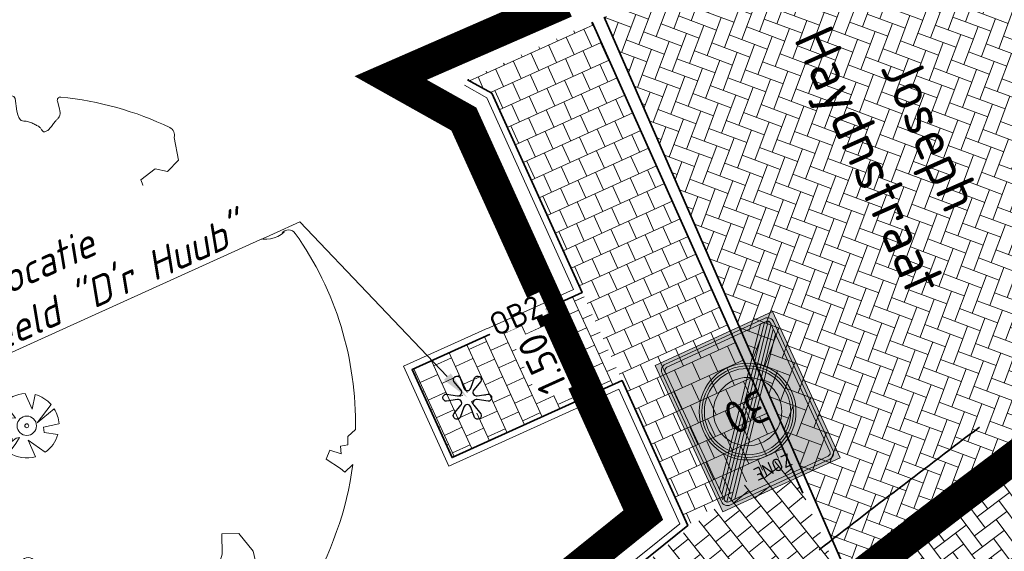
# Model space of a CAD drawing. Header units: metres. Extents: x 195696 to 514079, y 327475 to 328989.
# Tile 25 of 146: x 195872.68 to 195887.94, y 327610.19 to 327618.43. Entities that reach past the tile are written whole.
import ezdxf
from ezdxf import colors
from ezdxf.entities.mleader import LeaderData, LeaderLine
from ezdxf.enums import TextEntityAlignment as Align
from ezdxf.math import Vec2, Vec3

# ---------------------------------------------------------------- set-up
doc = ezdxf.new("R2010")
doc.units = ezdxf.units.M
for name, pattern in [('11strp', [2, 1, -1]), ('CENTER2', [1.125, 0.75, -0.125, 0.125, -0.125]), ('VH-RIJWIELPADBAND', [20, 8, -2, 2, -2, 0, -2, 2, -2]), ('VH-TROTTOIRBAND_180-200', [20, 10, -2, 2, -2, 2, -2])]:
    doc.linetypes.add(name, pattern=pattern)
for name, color, linetype, lineweight in [('B-WE-GR-BOOM-S', 74, 'Continuous', 18), ('B-WE-VH-KANTOPSLUITING_TROTTOIRBAND_180 200_250-G', 6, 'VH-TROTTOIRBAND_180-200', 18), ('bct-bomen', 252, 'Continuous', 9), ('mk-nw-11streep 0.10', 7, '11strp', 35), ('N-WE-IE-KUNSTOBJECT-S-200', 7, 'Continuous', 25), ('N-WE-KG-WERKGRENS-200-G', 14, 'CENTER2', 35), ('N-WE-OG-TOPOGRAFIE-T25', 7, 'Continuous', 25), ('N-WE-VH-GESLOTENVERHARDING-A-200', 252, 'Continuous', 18), ('N-WE-VH-KANTOPSLUITING_OPSLUITBAND-T18', 7, 'Continuous', 18), ('N-WE-VH-KANTOPSLUITING_OPSLUITBAND_100X200-G', 5, 'Continuous', 13), ('N-WE-VH-KANTOPSLUITING_RIJWIELPADBAND_40 120_250-G', 1, 'VH-RIJWIELPADBAND', 35), ('N-WE-VH-KANTOPSLUITING_VOORKANTBAND-G', 2, 'Continuous', 35), ('N-WE-VH-KANTVERHARDING-G', 5, 'Continuous', 35), ('N-WE-VH-KANTVERHARDING_STREKLAAG-G', 5, 'Continuous', 18), ('N-WE-VH-OPENVERHARDING_BETONSTRAATSTEEN_GRIJS-A', 252, 'Continuous', 18), ('N-WE-VH-OPENVERHARDING_BETONSTRAATSTEEN_ROOD-A', 13, 'Continuous', 18), ('N-WE-VH-TEGEL-A', 252, 'Continuous', 18), ('N-WE-VW-MARKERING_DWARS_DRIEHOEK-G', 7, 'VW-HAAIETAND50_L', 35), ('N-WE-VW-VERKEERSTEKEN_BORD_ZONEBORD-S-200', 7, 'Continuous', 25), ('X-XX-AL-M', 6, 'Continuous', 18), ('X-XX-AL-T18', 7, 'Continuous', 18)]:
    doc.layers.add(name, color=color, linetype=linetype, lineweight=lineweight)
doc.styles.add('NLCS-ISO-M200-T18', font='NLCS-ISO.ttf', dxfattribs={"height": 0.36})
doc.styles.add('NLCS-ISO-M250-T18', font='NLCS-ISO.ttf', dxfattribs={"height": 0.45})
doc.styles.add('NLCS-ISO-M250-T18_CURSIEF', font='NLCS-ISO.ttf', dxfattribs={"oblique": 15, "height": 0.45})
doc.styles.add('NLCS-ISO-M250-T25', font='NLCS-ISO.ttf', dxfattribs={"height": 0.625})
doc.styles.add('NLCS-RVV-M200-T25', font='NLCS-RVV.ttf')
doc.styles.get("Standard").update_dxf_attribs({"font": 'arial.ttf'})
doc.linetypes.add('VW-HAAIETAND50_L', pattern='A,0,-0.5,[150,NLCS.SHX,S=1,R=0,X=-0.625,Y=-0.25],-0.5', length=1)
doc.dimstyles.new('NLCS-M250-T18-PIJL_L2_H2', dxfattribs={"dimscale": 0.25, "dimtxt": 2.5, "dimasz": 1.8, "dimexe": 2, "dimexo": 2, "dimgap": 0.7, "dimtad": 1, "dimzin": 0, "dimdsep": 46, "dimtxsty": 'NLCS-ISO-M250-T18', "dimcen": 0, "dimdle": 2, "dimclrd": 256, "dimclre": 256, "dimclrt": 7, "dimazin": 0, "dimtfac": 1, "dimtdec": 3, "dimtofl": 0, "dimtmove": 0, "dimatfit": 3, "dimfxl": 2, "dimfxlon": 1, "dimtfillclr": 256, "dimtolj": 1, "dimtzin": 0, "dimlwd": -1, "dimlwe": -1, "dimarcsym": 0})

# ---------------------------------------------------------------- blocks, each defined once
blk = doc.blocks.new('SGR-BOOM_05')
blk.add_lwpolyline([(0.433, 4.712), (0.441, 4.722), (0.45, 4.731), (0.457, 4.739), (0.465, 4.746), (0.473, 4.754), (0.48, 4.761), (0.487, 4.77), (0.494, 4.779), (0.501, 4.79), (0.508, 4.802), (0.513, 4.817), (0.516, 4.836), (0.517, 4.858), (0.515, 4.885), (0.509, 4.916), (0.475, 5.034, -0.52938), (0.529, 5.099, -0.087139), (2.218, 4.625, -0.372341), (2.284, 4.473), (2.354, 4.119), (2.18, 3.946), (1.992, 3.985), (1.767, 3.817), (1.853, 3.602), (2.086, 3.527), (2.712, 3.671), (2.864, 3.587), (2.85, 3.453), (2.707, 3.365), (2.577, 2.941), (2.743, 2.67), (3.168, 3.347, -0.504641), (3.406, 3.14, 0.331948), (3.544, 2.921, 0.282008), (3.993, 3.004), (3.957, 2.985, -0.512156), (4.163, 2.984, -0.16076), (5.094, -0.056), (4.977, -0.169), (4.976, -0.294), (4.862, -0.315), (4.876, -0.438), (4.698, -0.381), (4.644, -0.519), (4.864, -0.665), (4.933, -0.72), (5.054, -0.599, -0.106371), (4.341, -2.61), (3.705, -2.201), (3.588, -2.282), (3.512, -1.945), (3.286, -1.673), (3.024, -1.676), (3.03, -1.99), (2.83, -2.678), (2.861, -2.809), (3.005, -2.829), (3.93, -3.183, -0.236298), (-0.225, -5.013, 0.159625), (-0.347, -4.77, 0.350802), (-0.315, -4.528, -0.504641), (-0.6, -4.393), (-0.531, -4.17), (-0.647, -3.962), (-0.802, -3.978), (-0.825, -4.144), (-0.942, -4.211), (-1.08, -4.106), (-1.2, -3.475), (-1.291, -3.384), (-1.522, -3.391), (-1.586, -3.665), (-1.68, -3.694), (-1.769, -3.923), (-2.003, -3.798, 0.733583), (-1.918, -3.973, -0.861625), (-1.87, -4.128, 0.279978), (-2.043, -4.393), (-2.036, -4.403, -0.827056), (-2.208, -4.583, -0.116774), (-4.152, -2.556), (-4.114, -2.549), (-4.084, -2.541), (-4.059, -2.531), (-4.039, -2.52), (-4.024, -2.509), (-4.013, -2.498), (-4.004, -2.486), (-3.768, -2.184), (-3.762, -2.173), (-3.758, -2.163), (-3.755, -2.153), (-3.752, -2.143), (-3.748, -2.133), (-3.745, -2.123), (-3.74, -2.111), (-3.735, -2.099), (-3.729, -2.085), (-3.721, -2.071), (-3.713, -2.056), (-3.705, -2.04), (-3.697, -2.024), (-3.689, -2.007), (-3.682, -1.991), (-3.676, -1.975), (-3.671, -1.959), (-3.668, -1.944), (-3.666, -1.929), (-3.665, -1.916), (-3.666, -1.904), (-3.668, -1.893), (-3.671, -1.884), (-3.676, -1.877), (-3.682, -1.872), (-3.69, -1.869), (-3.698, -1.867), (-3.708, -1.866), (-3.718, -1.865), (-3.729, -1.864), (-3.74, -1.863), (-3.752, -1.86), (-3.764, -1.856), (-3.776, -1.85), (-3.788, -1.843), (-3.801, -1.835), (-3.813, -1.826), (-3.826, -1.816), (-3.84, -1.806), (-3.853, -1.796), (-3.866, -1.785), (-3.88, -1.774), (-3.893, -1.762), (-3.907, -1.75), (-4.15, -2.028), (-4.162, -2.015), (-4.173, -2), (-4.183, -1.984), (-4.193, -1.968), (-4.204, -1.951), (-4.219, -1.938), (-4.242, -1.928), (-4.274, -1.924), (-4.319, -1.929), (-4.379, -1.942), (-4.457, -1.967, -0.040997), (-4.791, -1.027), (-4.617, -1.057), (-4.463, -1.156), (-4.38, -1.082), (-4.281, -0.927), (-4.376, -0.782), (-4.323, -0.567), (-4.52, -0.551), (-4.652, -0.423), (-4.892, -0.58, -0.05814), (-4.988, 0.829), (-4.852, 0.802), (-4.298, 0.364), (-4.06, 0.447), (-3.128, 0.693), (-3.049, 1), (-3.409, 1.144), (-3.464, 1.261), (-4.121, 1.584), (-4.136, 1.769), (-4.358, 1.957), (-4.448, 2.14), (-4.297, 2.378), (-3.958, 2.431), (-3.65, 2.633), (-3.646, 2.84), (-3.838, 3.066), (-3.787, 3.162), (-3.863, 3.31, -0.13428), (-1.664, 4.835, -0.541727), (-1.597, 4.783), (-1.608, 4.639), (-1.605, 4.565), (-1.595, 4.508), (-1.579, 4.465), (-1.558, 4.434), (-1.535, 4.41), (-1.511, 4.392), (-1.487, 4.376), (-1.465, 4.359), (-1.446, 4.342), (-1.428, 4.325), (-1.411, 4.309), (-1.395, 4.295), (-1.38, 4.284), (-1.364, 4.276), (-1.347, 4.272), (-1.33, 4.272), (-1.312, 4.277), (-1.292, 4.285), (-1.273, 4.294), (-1.252, 4.305), (-1.232, 4.316), (-1.211, 4.327), (-1.189, 4.336), (-1.168, 4.342), (-1.147, 4.347), (-1.126, 4.35), (-1.105, 4.353), (-1.085, 4.356), (-1.066, 4.36), (-1.048, 4.365), (-1.031, 4.372), (-1.015, 4.382), (-1, 4.394), (-0.986, 4.408), (-0.973, 4.424), (-0.963, 4.324), (-0.94, 4.298), (-0.834, 4.118), (-0.611, 3.996), (-0.927, 4.508), (-0.921, 4.523), (-0.917, 4.539), (-0.915, 4.553), (-0.916, 4.568), (-0.92, 4.583), (-0.927, 4.598), (-0.938, 4.613), (-0.953, 4.629), (-0.972, 4.647), (-0.994, 4.667), (-1.02, 4.691), (-1.05, 4.719), (-1.082, 4.754), (-1.117, 4.795), (-1.199, 4.901, -0.543104), (-1.171, 4.981, -0.046766), (-0.234, 5.117, -0.385168), (-0.182, 5.074), (-0.152, 4.882), (-0.138, 4.822), (-0.121, 4.78), (-0.104, 4.753), (-0.085, 4.737), (-0.066, 4.73), (-0.047, 4.727), (-0.027, 4.726), (-0.009, 4.724), (0.009, 4.72), (0.027, 4.716), (0.044, 4.71), (0.061, 4.704), (0.077, 4.697), (0.093, 4.689), (0.109, 4.682), (0.124, 4.675), (0.139, 4.668), (0.153, 4.66), (0.167, 4.653), (0.18, 4.645), (0.191, 4.638), (0.202, 4.629), (0.211, 4.621), (0.219, 4.611), (0.225, 4.602), (0.231, 4.593), (0.236, 4.584), (0.242, 4.576), (0.247, 4.569), (0.253, 4.564), (0.26, 4.56), (0.269, 4.559), (0.278, 4.56), (0.289, 4.563), (0.3, 4.568), (0.312, 4.574), (0.324, 4.582), (0.336, 4.592), (0.348, 4.603), (0.36, 4.616), (0.371, 4.63), (0.382, 4.644), (0.393, 4.659), (0.404, 4.673), (0.414, 4.687), (0.423, 4.7)], format="xyb", close=True)
blk.add_circle((0, 0), 0.15)
blk = doc.blocks.new('BOOM_3-flat-15-flat-1-flat-1-flat-1')
at = {"layer": 'bct-bomen', "color": 252, "lineweight": 9}
for p, q in [((0.082, 0.255), (-0.024, 0.499)), ((0.131, 0.483), (0.082, 0.255)), ((-0.373, 0.333), (-0.271, 0.251)), ((0.159, 0.046), (0.377, 0.329)), ((-0.271, 0.251), (-0.177, 0.117)), ((0.426, 0.262), (0.159, 0.046)), ((-0.177, 0.117), (-0.485, 0.121)), ((0.257, -0.021), (0.499, 0.031)), ((0.268, -0.106), (0.257, -0.021)), ((0.481, -0.137), (0.268, -0.106)), ((-0.407, -0.29), (-0.322, -0.19)), ((-0.322, -0.19), (-0.228, -0.199)), ((-0.169, -0.275), (-0.275, -0.417)), ((-0.231, -0.244), (-0.162, -0.195)), ((-0.228, -0.199), (-0.231, -0.244)), ((-0.111, -0.181), (-0.169, -0.275)), ((-0.162, -0.195), (-0.111, -0.181)), ((0.135, -0.481), (0.024, -0.221)), ((0.024, -0.221), (0.287, -0.409)), ((-0.275, -0.417), (-0.275, -0.418))]:
    blk.add_line(p, q, dxfattribs=at)
for major_axis, start_param, end_param in [((-0.354, 0.354), -0.736479, 0.056193), ((0.354, 0.354), 6.215134, 6.804469), ((-0.354, 0.354), 3.989026, 4.478057), ((-0.354, 0.354), 0.541266, 1.405246), ((-0.0212, 0.0212), 3.926991, 10.210176), ((0.354, 0.354), 4.538273, 5.220845), ((-0.354, 0.354), 1.773702, 2.630475)]:
    blk.add_ellipse((0, 0), major_axis=major_axis, ratio=1, start_param=start_param, end_param=end_param, dxfattribs=at)
at = {"layer": 'bct-bomen', "flags": 1}
for tag, p in [('POINTNUMBER', (0, 0)), ('COMMENT', (0, -0.312))]:
    blk.add_attdef(tag, p, '', height=0.25, dxfattribs=at)
blk = doc.blocks.new('SIE-KUNSTOBJECT-SO')
at = {"flags": 128}
blk.add_lwpolyline([(0.266, -0.73, 0.700208), (-0.266, -0.73), (-0.557, -1.53, -1), (-1.047, -1.247), (-0.499, -0.595, 0.700208), (-0.765, -0.135), (-1.604, -0.283, -1), (-1.604, 0.283), (-0.765, 0.135, 0.700208), (-0.499, 0.595), (-1.047, 1.247, -1), (-0.557, 1.53), (-0.266, 0.73, 0.700208), (0.266, 0.73), (0.557, 1.53, -1), (1.047, 1.247), (0.499, 0.595, 0.700208), (0.765, 0.135), (1.604, 0.283, -1), (1.604, -0.283), (0.765, -0.135, 0.700208), (0.499, -0.595), (1.047, -1.247, -1), (0.557, -1.53)], format="xyb", close=True, dxfattribs=at)
blk = doc.blocks.new('*D356')
at = {"layer": 'defpoints', "color": 0, "transparency": 16777216}
blk.add_point((195881.454, 327612.578), dxfattribs=at)
at = {"layer": 'X-XX-AL-M', "transparency": 16777216}
for p, q in [((195880.835, 327613.945), (195881.291, 327614.151)), ((195881.021, 327613.535), (195881.269, 327612.988)), ((195881.454, 327612.578), (195881.91, 327612.785))]:
    blk.add_line(p, q, dxfattribs=at)
for points in [[(195880.953, 327613.504), (195881.089, 327613.566), (195880.835, 327613.945)], [(195881.2, 327612.957), (195881.337, 327613.019), (195881.454, 327612.578)]]:
    blk.add_solid(points, dxfattribs=at)
at = {"layer": 'X-XX-AL-M', "color": 7, "transparency": 16777216, "insert": (195880.78, 327613.096), "char_height": 0.45, "attachment_point": 5, "rotation": 114.3703, "style": 'NLCS-ISO-M250-T18', "bg_fill": 3, "box_fill_scale": 1.1, "bg_fill_color": 256, "bg_fill_true_color": 13158600, "bg_fill_transparency": 0}
blk.add_mtext('\\A1;1.50', dxfattribs=at)
at = {"layer": 'defpoints', "color": 0, "transparency": 16777216}
for p in [(195880.659, 327613.865), (195881.278, 327612.498)]:
    blk.add_point(p, dxfattribs=at)
blk = doc.blocks.new('OB2')
at = {"layer": 'N-WE-VH-KANTOPSLUITING_OPSLUITBAND-T18', "insert": (0, 0), "char_height": 0.36, "attachment_point": 5, "style": 'NLCS-ISO-M200-T18', "bg_fill": 3, "box_fill_scale": 1, "bg_fill_color": 256, "bg_fill_transparency": 0}
blk.add_mtext_dynamic_manual_height_columns('OB2', width=0.96224, gutter_width=12.5, heights=[0], dxfattribs=at)
blk = doc.blocks.new('N-SVW-VERKEERSTEKEN_BORD_ZONEBORD EINDE_A01_030-SO')
at = {"true_color": 0xffffff}
h = blk.add_hatch(color=7, dxfattribs=at)
h.dxf.hatch_style = 1
h.paths.add_polyline_path([(5.002, 6.251), (-5.002, 6.251), (-5.002, 0), (-4.756, 0), (-4.756, 5.486, -0.414214), (-4.231, 6.011), (4.247, 6.011, -0.414214), (4.772, 5.486), (4.772, 0), (5.002, 0)])
at = {"true_color": 0x191919}
h = blk.add_hatch(color=250, dxfattribs=at)
h.dxf.hatch_style = 1
h.paths.add_polyline_path([(-4.494, 5.486, -0.414214), (-4.231, 5.748), (4.247, 5.748, -0.414214), (4.51, 5.486), (4.51, 0), (4.772, 0), (4.772, 5.486, 0.414214), (4.247, 6.011), (-4.231, 6.011, 0.414214), (-4.756, 5.486), (-4.756, 0), (-4.494, 0)])
at = {"true_color": 0xffffff}
h = blk.add_hatch(color=7, dxfattribs=at)
h.dxf.hatch_style = 1
h.paths.add_polyline_path([(3.753, 5.748), (-4.231, 5.748, 0.414214), (-4.494, 5.486), (-4.494, 0), (-3.75, 0, -0.568765), (1.79, 3.295)])
at = {"true_color": 0x191919}
h = blk.add_hatch(color=250, dxfattribs=at)
h.dxf.hatch_style = 1
h.paths.add_polyline_path([(-4.494, -4.981), (4.092, 5.748), (3.753, 5.748), (-4.494, -4.558)])
h = blk.add_hatch(color=250, dxfattribs=at)
h.dxf.hatch_style = 1
edge = h.paths.add_edge_path()
edge.add_line((-4.494, -5.404), (4.394, 5.703))
edge.add_arc((4.247, 5.486), 0.262, 0, 55.92297, ccw=False)
edge.add_line((4.51, 5.486), (4.51, 5.424))
edge.add_line((4.51, 5.424), (-4.391, -5.699))
edge.add_arc((-4.231, -5.491), 0.263, 180, 232.48762, ccw=False)
edge.add_line((-4.494, -5.491), (-4.494, -5.404))
at = {"true_color": 0xffffff}
h = blk.add_hatch(color=7, dxfattribs=at)
h.dxf.hatch_style = 1
h.paths.add_polyline_path([(4.394, 5.703, 0.149795), (4.247, 5.748), (4.092, 5.748), (2.02, 3.159, -0.017667), (2.238, 3.009)])
h = blk.add_hatch(color=7, dxfattribs=at)
h.dxf.hatch_style = 1
h.paths.add_polyline_path([(4.51, 5.001), (4.51, 5.424), (2.445, 2.844, -0.017667), (2.639, 2.664)])
at = {"true_color": 0x191919}
h = blk.add_hatch(color=250, dxfattribs=at)
h.dxf.hatch_style = 1
h.paths.add_polyline_path([(-4.096, -5.753), (4.51, 5.001), (4.51, 4.578), (-3.758, -5.753)])
at = {"true_color": 0xffffff}
h = blk.add_hatch(color=7, dxfattribs=at)
h.dxf.hatch_style = 1
h.paths.add_polyline_path([(4.51, 4.578), (2.822, 2.469, -0.181674), (3.75, 0), (4.51, 0)])
at = {"true_color": 0xafafaf}
h = blk.add_hatch(color=253, dxfattribs=at)
h.dxf.hatch_style = 1
h.paths.add_polyline_path([(-3.75, 0), (-3.55, 0, -1), (3.55, 0), (3.75, 0, 1)])
at = {"true_color": 0xffffff}
h = blk.add_hatch(color=7, dxfattribs=at)
h.dxf.hatch_style = 1
h.paths.add_polyline_path([(-3.55, 0), (-3.35, 0, -1), (3.35, 0), (3.55, 0, 1)])
at = {"true_color": 0xafafaf}
h = blk.add_hatch(color=253, dxfattribs=at)
h.dxf.hatch_style = 1
h.paths.add_polyline_path([(-3.35, 0), (-2.65, 0, -1), (2.65, 0), (3.35, 0, 1)])
at = {"true_color": 0xffffff}
h = blk.add_hatch(color=7, dxfattribs=at)
h.dxf.hatch_style = 1
h.paths.add_polyline_path([(-2.65, 0), (2.65, 0, 1)])
h = blk.add_hatch(color=7, dxfattribs=at)
h.dxf.hatch_style = 1
h.paths.add_polyline_path([(5.002, 0), (4.772, 0), (4.772, -5.491, -0.414214), (4.247, -6.016), (-4.231, -6.016, -0.414214), (-4.756, -5.491), (-4.756, 0), (-5.002, 0), (-5.002, -6.251), (5.002, -6.251)])
at = {"true_color": 0x191919}
h = blk.add_hatch(color=250, dxfattribs=at)
h.dxf.hatch_style = 1
h.paths.add_polyline_path([(-4.494, 0), (-4.756, 0), (-4.756, -5.491, 0.414214), (-4.231, -6.016), (4.247, -6.016, 0.414214), (4.772, -5.491), (4.772, 0), (4.51, 0), (4.51, -5.491, -0.414214), (4.247, -5.753), (-4.231, -5.753, -0.414214), (-4.494, -5.491)])
at = {"true_color": 0xffffff}
h = blk.add_hatch(color=7, dxfattribs=at)
h.dxf.hatch_style = 1
h.paths.add_polyline_path([(-3.75, 0), (-4.494, 0), (-4.494, -4.558), (-2.822, -2.469, -0.181674)])
h = blk.add_hatch(color=7, dxfattribs=at)
h.dxf.hatch_style = 1
h.paths.add_polyline_path([(4.51, 0), (3.75, 0, -0.568765), (-1.79, -3.295), (-3.758, -5.753), (4.247, -5.753, 0.414214), (4.51, -5.491)])
at = {"true_color": 0xafafaf}
h = blk.add_hatch(color=253, dxfattribs=at)
h.dxf.hatch_style = 1
h.paths.add_polyline_path([(3.75, 0), (3.55, 0, -1), (-3.55, 0), (-3.75, 0, 1)])
at = {"true_color": 0xffffff}
h = blk.add_hatch(color=7, dxfattribs=at)
h.dxf.hatch_style = 1
h.paths.add_polyline_path([(3.55, 0), (3.35, 0, -1), (-3.35, 0), (-3.55, 0, 1)])
at = {"true_color": 0xafafaf}
h = blk.add_hatch(color=253, dxfattribs=at)
h.dxf.hatch_style = 1
h.paths.add_polyline_path([(3.35, 0), (2.65, 0, -1), (-2.65, 0), (-3.35, 0, 1)])
at = {"true_color": 0xffffff}
h = blk.add_hatch(color=7, dxfattribs=at)
h.dxf.hatch_style = 1
h.paths.add_polyline_path([(2.65, 0), (-2.65, 0, 1)])
h = blk.add_hatch(color=7, dxfattribs=at)
h.dxf.hatch_style = 1
h.paths.add_polyline_path([(-2.445, -2.844, -0.017667), (-2.639, -2.664), (-4.494, -4.981), (-4.494, -5.404)])
h = blk.add_hatch(color=7, dxfattribs=at)
h.dxf.hatch_style = 1
h.paths.add_polyline_path([(-2.02, -3.159, -0.017667), (-2.238, -3.009), (-4.391, -5.699, 0.165156), (-4.231, -5.753), (-4.096, -5.753)])
at = {"color": 251, "lineweight": 0, "true_color": 0x4b4b4b}
blk.add_lwpolyline([(-5.002, 6.251), (5.002, 6.251), (5.002, -6.251), (-5.002, -6.251)], close=True, dxfattribs=at)
at = {"color": 250, "lineweight": 0, "true_color": 0x191919}
for points in [[(-4.231, 6.011), (4.247, 6.011, -0.414214), (4.772, 5.486), (4.772, -5.491, -0.414214), (4.247, -6.016), (-4.231, -6.016, -0.414214), (-4.756, -5.491), (-4.756, 5.486, -0.414214)], [(-4.231, 5.748), (4.247, 5.748, -0.414214), (4.51, 5.486), (4.51, -5.491, -0.414214), (4.247, -5.753), (-4.231, -5.753, -0.414214), (-4.494, -5.491), (-4.494, 5.486, -0.414214)], [(-4.494, -5.404), (4.394, 5.703, -0.248971), (4.51, 5.486), (4.51, 5.424), (-4.391, -5.699, -0.23311), (-4.494, -5.491)]]:
    blk.add_lwpolyline(points, format="xyb", close=True, dxfattribs=at)
for points in [[(-4.494, -4.981), (4.092, 5.748), (3.753, 5.748), (-4.494, -4.558)], [(-4.096, -5.753), (4.51, 5.001), (4.51, 4.578), (-3.758, -5.753)]]:
    blk.add_lwpolyline(points, close=True, dxfattribs=at)
at = {"color": 253, "lineweight": 0, "true_color": 0xafafaf}
for radius in [3.75, 3.55, 3.35, 2.65]:
    blk.add_circle((0, 0), radius, dxfattribs=at)
at = {"color": 250, "true_color": 0x191919, "style": 'NLCS-RVV-M200-T25'}
blk.add_text('ZONE', height=1, dxfattribs=at).set_placement((0.02, 4.714), align=Align.MIDDLE_CENTER)
at = {"color": 253, "true_color": 0xafafaf, "style": 'NLCS-RVV-M200-T25'}
blk.add_text('30', height=2.5, dxfattribs=at).set_placement((0.1, 0), align=Align.MIDDLE_CENTER)
at = {"color": 250, "true_color": 0x191919, "style": 'NLCS-RVV-M200-T25'}
blk.add_attdef('RVV_ONDERSCHRIFT', text='', height=1, dxfattribs=at).set_placement((0.02, -4.717), align=Align.MIDDLE_CENTER)

msp = doc.modelspace()

# ---------------------------------------------------------------- hatches: boundary and pattern name
at = {"layer": 'N-WE-VH-GESLOTENVERHARDING-A-200', "lineweight": 0}
h = msp.add_hatch(dxfattribs=at)
h.set_pattern_fill('AVH-GESLOTEN-SOD', color=256, scale=0.2, angle=28, pattern_type=2)
h.set_pattern_definition([(88, (0, 0), (-0.3997563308, 0.0139597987), []), (148, (0, 0), (-0.2119677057, -0.33921923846), [])])
edge = h.paths.add_edge_path(flags=16)
edge.add_arc((195880.166, 327588.953), 0.5, -53.8085, 41.5232, ccw=False)
edge.add_arc((196043.645, 327405.931), 244.905, 131.78334, 133.79706)
edge.add_arc((195873.42, 327583.391), 1, 278.9822, 316.4553, ccw=False)
edge.add_line((195873.576, 327582.404), (195872.962, 327582.313))
edge.add_arc((195872.815, 327583.302), 1, 167.346, 278.429, ccw=False)
edge.add_line((195871.84, 327583.521), (195871.996, 327584.216))
edge.add_arc((195872.972, 327583.997), 1, 133.7876, 167.346, ccw=False)
edge.add_arc((196043.198, 327406.41), 246.996, 133.62905, 133.78759, ccw=False)
edge.add_arc((196043.146, 327406.361), 246.996, 131.75032, 133.61251, ccw=False)
edge.add_arc((195879.008, 327590.26), 0.5, 41.5232, 131.7503, ccw=False)
edge.add_line((195879.382, 327590.592), (195880.54, 327589.284))
edge = h.paths.add_edge_path(flags=16)
edge.add_arc((196043.19, 327406.424), 244.234, 122.88535, 123.77487)
edge.add_line((195907.413, 327609.438), (195905.884, 327611.724))
edge.add_arc((196043.194, 327406.417), 246.992, 122.88679, 123.77475, ccw=False)
edge.add_arc((195909.625, 327612.988), 1, 103.3641, 122.8868, ccw=False)
edge.add_line((195909.394, 327613.961), (195910.517, 327614.227))
edge.add_arc((195910.748, 327613.255), 1, -38.4992, 103.3641, ccw=False)
edge.add_line((195911.531, 327612.632), (195910.821, 327611.739))
edge.add_arc((195910.038, 327612.361), 1, 302.8853, 321.5008, ccw=False)
edge = h.paths.add_edge_path()
edge.add_line((195913.886, 327610.176), (195909.243, 327617.493))
edge.add_arc((196043.198, 327406.41), 250, 122.39954, 135.51564)
edge.add_arc((195793.493, 327651.66), 100, 304.05987, 315.51564, ccw=False)
edge.add_line((195849.499, 327568.815), (195827.015, 327553.595))
edge.add_line((195827.015, 327553.595), (195824.246, 327551.743))
edge.add_arc((195796.243, 327593.165), 50, 303.0955, 304.0599, ccw=False)
edge.add_line((195823.544, 327551.277), (195820.05, 327549))
edge.add_line((195820.05, 327549), (195823.816, 327543.17))
edge.add_line((195823.816, 327543.17), (195823.839, 327543.183))
edge.add_line((195823.839, 327543.183), (195826.44, 327544.693))
edge.add_arc((195801.339, 327587.936), 50, 300.1332, 304.0599)
edge.add_line((195829.342, 327546.513), (195860.975, 327567.898))
edge.add_arc((195804.969, 327650.743), 100, 304.05987, 314.27522)
edge.add_arc((196043.198, 327406.41), 241.25, 124.56755, 134.27522, ccw=False)
edge.add_arc((196024.16, 327433.473), 208.164, 122.84221, 124.47902, ccw=False)
edge.add_arc((195884.151, 327650.374), 50, 302.8422, 306.4913)
at = {"layer": 'N-WE-VH-OPENVERHARDING_BETONSTRAATSTEEN_GRIJS-A', "lineweight": 0}
h = msp.add_hatch(dxfattribs=at)
h.set_pattern_fill('AVH-BSS_KEIFORMAAT_KEPER', color=256, scale=2, angle=-20.4569, pattern_type=2)
h.set_pattern_definition([(339.54314607, (0, 0), (0.27015189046, 0.12336108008), [0.63, -0.21]), (249.54314607, (0.1468, 0.39351), (0.27015189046, 0.12336108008), [0.63, -0.21])])
edge = h.paths.add_edge_path()
edge.add_line((195887.456, 327621.094), (195881.739, 327618.473))
edge.add_line((195881.739, 327618.473), (195885.463, 327609.94))
edge.add_arc((196048.632, 327399.459), 266.32, 126.48029, 127.78346, ccw=False)
edge.add_arc((195897.734, 327603.552), 12.5, 124.0409, 126.5331, ccw=False)
edge.add_line((195890.736, 327613.91), (195887.456, 327621.094))
h = msp.add_hatch(dxfattribs=at)
h.set_pattern_fill('AVH-BSS_KEIFORMAAT_KEPER', color=256, scale=2, angle=-7.8195, pattern_type=2)
h.set_pattern_definition([(352.1805, (195890.6038, 327608.00311), (0.2366184, 0.179476), [0.63, -0.21]), (262.1805, (195890.66095, 327608.4192), (0.2366184, 0.179476), [0.63, -0.21])])
edge = h.paths.add_edge_path()
edge.add_arc((195896.362, 327616.114), 6, 232.0419, 281.7172, ccw=False)
edge.add_arc((195892.979, 327611.777), 0.5, 120.032, 232.0419, ccw=False)
edge.add_arc((195897.734, 327603.552), 10, 120.032, 126.4223)
edge.add_arc((196043.198, 327406.41), 255, 126.42228, 128.0677)
edge.add_arc((195886.275, 327606.773), 0.5, 22.8333, 128.0677, ccw=False)
edge.add_arc((195881.206, 327604.639), 6, -27.4346, 22.8333, ccw=False)
edge.add_arc((196044.552, 327404.601), 252.76, 125.55387, 128.69553, ccw=False)
at = {"layer": 'N-WE-VH-OPENVERHARDING_BETONSTRAATSTEEN_ROOD-A', "lineweight": 0}
h = msp.add_hatch(dxfattribs=at)
h.set_pattern_fill('AVH-BSS_KEIFORMAAT_KEPER', color=256, scale=2, angle=36.9945, pattern_type=2)
h.set_pattern_definition([(36.9945, (195886.47918, 327607.5673), (0.0413604, 0.2940907), [0.63, -0.21]), (306.9945, (195886.22645, 327607.90275), (0.0413604, 0.2940907), [0.63, -0.21])])
edge = h.paths.add_edge_path()
edge.add_arc((195897.734, 327603.552), 10, 123.2663, 126.4223, ccw=False)
edge.add_line((195892.248, 327611.914), (195890.736, 327613.91))
edge.add_arc((195897.734, 327603.552), 12.5, 124.0409, 126.4223)
edge.add_arc((196048.632, 327399.459), 266.32, 126.47508, 127.78346)
edge.add_line((195885.463, 327609.94), (195886.479, 327607.567))
edge.add_arc((196043.198, 327406.41), 255, 126.42228, 127.92163, ccw=False)
at = {"layer": 'N-WE-VH-TEGEL-A', "lineweight": 0}
h = msp.add_hatch(dxfattribs=at)
h.set_pattern_fill('AVH-TEGEL_300X300_HALFST', color=256, angle=-65.5201, pattern_type=2)
h.set_pattern_definition([(294.4799, (195884.77032, 327631.77326), (0.2608282, -0.210876), [0.3, -0.3]), (24.4799, (195884.77032, 327631.77326), (-0.124312, 0.273032), [])])
edge = h.paths.add_edge_path()
edge.add_line((195887.233, 327626.042), (195884.698, 327631.74))
edge.add_line((195884.698, 327631.74), (195883.851, 327631.35))
edge.add_arc((195884.114, 327630.652), 0.746, 110.678, 128.2111)
edge.add_arc((195884.114, 327630.651), 0.746, 128.1847, 206.5683)
edge.add_line((195883.446, 327630.317), (195889.993, 327615.826))
edge.add_arc((195899.179, 327600.703), 17.694, 115.5104, 121.2723, ccw=False)
edge.add_line((195891.558, 327616.672), (195889.157, 327621.874))
edge.add_line((195889.157, 327621.874), (195887.233, 327626.042))
h = msp.add_hatch(dxfattribs=at)
h.set_pattern_fill('AVH-TEGEL_300X300_HALFST', color=256, angle=-65.6297, pattern_type=2)
h.set_pattern_definition([(294.3703, (195880.04552, 327617.3337), (0.2604243, -0.2113745), [0.3, -0.3]), (24.3703, (195880.04552, 327617.3337), (-0.12379, 0.273269), [])])
h.paths.add_polyline_path([(195881.556, 327618.393), (195879.622, 327617.502), (195879.999, 327617.291), (195883.037, 327610.585), (195884.545, 327611.704)])
h = msp.add_hatch(dxfattribs=at)
h.set_pattern_fill('AVH-TEGEL_300X300_HALFST', color=256, pattern_type=2)
h.set_pattern_definition([(24.630723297, (237398.6852, 707063.40017), (0.21018858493, 0.261382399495), [0.3, -0.3]), (114.6307233, (237398.6852, 707063.40017), (-0.27270382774, -0.12503048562), [])])
edge = h.paths.add_edge_path(flags=16)
edge.add_line((195879.776, 327612.757), (195879.694, 327612.66))
edge.add_arc((195879.727, 327612.632), 0.0424, 140, 280)
edge.add_line((195879.734, 327612.591), (195879.86, 327612.613))
edge.add_arc((195879.86, 327612.57), 0.0424, -90, 90, ccw=False)
edge.add_line((195879.86, 327612.528), (195879.734, 327612.55))
edge.add_arc((195879.727, 327612.508), 0.0424, 80, 220)
edge.add_line((195879.694, 327612.481), (195879.776, 327612.383))
edge.add_arc((195879.74, 327612.362), 0.0424, -150, 30, ccw=False)
edge.add_line((195879.703, 327612.341), (195879.659, 327612.461))
edge.add_arc((195879.619, 327612.446), 0.0424, 20, 160)
edge.add_line((195879.579, 327612.461), (195879.536, 327612.341))
edge.add_arc((195879.499, 327612.362), 0.0424, 150, 330, ccw=False)
edge.add_line((195879.462, 327612.383), (195879.544, 327612.481))
edge.add_arc((195879.512, 327612.508), 0.0424, 320, 460)
edge.add_line((195879.505, 327612.55), (195879.379, 327612.528))
edge.add_arc((195879.379, 327612.57), 0.0424, 90, 270, ccw=False)
edge.add_line((195879.379, 327612.613), (195879.505, 327612.591))
edge.add_arc((195879.512, 327612.632), 0.0424, 260, 400)
edge.add_line((195879.544, 327612.66), (195879.462, 327612.757))
edge.add_arc((195879.499, 327612.779), 0.0424, 30, 210, ccw=False)
edge.add_line((195879.536, 327612.8), (195879.579, 327612.68))
edge.add_arc((195879.619, 327612.694), 0.0424, 200, 340)
edge.add_line((195879.659, 327612.68), (195879.703, 327612.8))
edge.add_arc((195879.74, 327612.779), 0.0424, -30, 150, ccw=False)
h.paths.add_polyline_path([(195881.399, 327614.2), (195878.763, 327613.006), (195879.382, 327611.64), (195882.018, 327612.834)])
h = msp.add_hatch(dxfattribs=at)
h.set_pattern_fill('AVH-TEGEL_300X300_HALFST', color=256, angle=38.6833, pattern_type=2)
h.set_pattern_definition([(38.6833, (195878.92572, 327604.96464), (0.1404316, 0.3045964), [0.3, -0.3]), (128.6833, (195878.92572, 327604.96464), (-0.234184, -0.1875045), [])])
edge = h.paths.add_edge_path()
edge.add_line((195883.261, 327608.352), (195884.139, 327609.059))
edge.add_arc((196048.64, 327399.448), 266.454, 127.80351, 128.12459, ccw=False)
edge.add_line((195885.316, 327609.978), (195884.545, 327611.704))
edge.add_line((195884.545, 327611.704), (195880.196, 327608.298))
edge.add_line((195880.196, 327608.298), (195881.22, 327606.709))
edge.add_arc((196071.32, 327372.68), 301.509, 128.58873, 129.08674, ccw=False)

# ---------------------------------------------------------------- linework, layer by layer
at = {"layer": 'B-WE-VH-KANTOPSLUITING_TROTTOIRBAND_180 200_250-G', "flags": 128}
msp.add_lwpolyline([(195872.906, 327621.532), (195873.265, 327621.677, -0.075082), (195875.093, 327622.244), (195875.261, 327622.268), (195875.429, 327622.286, -0.086017), (195877.359, 327622.186, -0.019618), (195877.785, 327622.072, -0.139556), (195880.411, 327620.359, -0.05621), (195881.134, 327619.315), (195881.294, 327618.965), (195881.557, 327618.39)], format="xyb", dxfattribs=at)
at = {"layer": 'mk-nw-11streep 0.10', "ltscale": 2, "const_width": 0.5, "flags": 128}
for points in [[(195885.218, 327609.437, -0.007289), (195891.204, 327613.956, -0.006496)], [(195886.196, 327607.663, -0.007346), (195892.176, 327612.189)]]:
    msp.add_lwpolyline(points, format="xyb", dxfattribs=at)
at = {"layer": 'mk-nw-11streep 0.10', "ltscale": 4, "const_width": 0.1, "flags": 128}
msp.add_lwpolyline([(195879.031, 327590.958, -0.034399), (195905.884, 327611.724, -0.029395)], format="xyb", dxfattribs=at)
at = {"layer": 'N-WE-KG-WERKGRENS-200-G', "ltscale": 20, "const_width": 0.5, "flags": 128}
msp.add_lwpolyline([(195828.545, 327534.879, 0.003022), (195829.936, 327535.772, 0.014457), (195849.92, 327549.78), (195856.815, 327554.916, 0.003168), (195864.164, 327560.585, 0.004116), (195873.665, 327568.135), (195875.247, 327569.74, -0.045904), (195893.668, 327584.176, -0.003921), (195895.416, 327585.283), (195899.69, 327587.114), (195908.655, 327591.146), (195913.778, 327593.526), (195911.752, 327599.816, 0.016726), (195914.303, 327602.383, -0.058738), (195918.191, 327605.69, -0.014964), (195933.784, 327615.411, -0.0229), (195960.645, 327629.644), (195962.27, 327626.102), (195964.656, 327627.197), (195963.016, 327630.771), (195985.356, 327641.687), (195986.288, 327639.641), (195991.379, 327641.99), (195991.217, 327642.341), (196016.833, 327654.103), (196043.365, 327666.219), (196062.745, 327674.983, -0.224966), (196073.45, 327674.791, -0.142121), (196089.662, 327659.905), (196098.66, 327645.085), (196102.704, 327638.386), (196105.294, 327634.094), (196104.548, 327630.483), (196106.507, 327630.078), (196106.816, 327631.573), (196109.556, 327627.033), (196106.918, 327623.643), (196107.273, 327621.238), (196108.172, 327618.763), (196115.359, 327620.465), (196117.109, 327616.529), (196119.78, 327617.717), (196121.92, 327613.027, -0.003921), (196122.089, 327612.647), (196123.751, 327608.849), (196134.279, 327613.003), (196129.716, 327622.904), (196131.479, 327623.758), (196131.922, 327622.806), (196136.531, 327625.044), (196135.978, 327626.243, 0.000844), (196135.468, 327627.324, 0.002007), (196134.394, 327629.565, 0.015915), (196124.85, 327647.789), (196123.6, 327650.063), (196120.689, 327655.357, -0.029947), (196119.888, 327657.172, -0.033927), (196119.247, 327659.324, -0.079657), (196118.707, 327669.594, -0.055964), (196120.896, 327679.481, -0.024651), (196122.328, 327683.309, -0.063984), (196127.699, 327692.356, -0.061292), (196136.293, 327701.429, -0.002153), (196137.045, 327702.05), (196134.124, 327705.358), (196130.84, 327710.273), (196128.78, 327714.217), (196130.282, 327714.951), (196136.984, 327718.673), (196150.092, 327725.952), (196156.67, 327729.605, 0.020518), (196159.76, 327731.956, 0.011386), (196162.76, 327734.614), (196165.22, 327736.876), (196167.708, 327739.164), (196170.838, 327742.086), (196172.211, 327743.338), (196172.79, 327745.387), (196177.214, 327749.059), (196171.134, 327757.447), (196170.331, 327756.865), (196166.392, 327754.164, -0.01002), (196156.891, 327748.042, -0.014715), (196147.731, 327742.341, -0.015289), (196132.051, 327733.956), (196122.963, 327729.514), (196100.985, 327719.043), (196087.58, 327712.723), (196081.779, 327709.989, -0.248023), (196065.974, 327710.773, -0.071246), (196063.102, 327712.843), (196060.868, 327714.91), (196050.31, 327724.297), (196044.929, 327729.409), (196037.461, 327736.504), (196032.963, 327731.783), (196022.035, 327741.88), (196018.562, 327737.827), (196029.659, 327728.317), (196024.289, 327722.681), (196034.858, 327713.345), (196036.647, 327711.764), (196037.538, 327710.951), (196040.193, 327706.084), (196041.816, 327702.996), (196042.321, 327700.623), (196041.266, 327695.357), (196023.71, 327687.19), (196023.495, 327687.576), (195979.944, 327667.911), (195976.774, 327674.88), (195975.844, 327679.254), (195926.199, 327656.752), (195882.79, 327637.089), (195881.879, 327639.01), (195874.959, 327635.946), (195875.385, 327634.921, -0.049181), (195875.539, 327634.426, -0.231826), (195874.956, 327632.145, -0.077464), (195874.336, 327631.61), (195873.971, 327631.427), (195873.595, 327631.243), (195871.58, 327630.316), (195870.896, 327630.001), (195869.01, 327629.144), (195872.649, 327620.89), (195873.468, 327621.22, -0.075666), (195875.165, 327621.749), (195875.323, 327621.771), (195875.487, 327621.79, -0.086132), (195877.248, 327621.698, -0.019633), (195877.637, 327621.594, -0.139586), (195880.034, 327620.03, -0.055481), (195880.686, 327619.092), (195880.84, 327618.757), (195880.907, 327618.609), (195878.431, 327617.528), (195879.565, 327616.892), (195882.348, 327610.749), (195879.845, 327608.735, 0.196475), (195876.163, 327602.072, -0.187952), (195875.331, 327600.508), (195872.463, 327598.039, 0.010599), (195868.914, 327594.85), (195868.094, 327594.082, -0.021781), (195864.828, 327591.277), (195861.474, 327588.642), (195859.13, 327585.548, -0.031498), (195856.534, 327582.612, -0.008823), (195850.266, 327577.08, -0.014523), (195839.512, 327568.446), (195839.234, 327568.232, -0.020496), (195820.325, 327554.947), (195818.015, 327553.472), (195816.984, 327552.839), (195828.545, 327534.879)], format="xyb", close=True, dxfattribs=at)
at = {"layer": 'N-WE-VH-KANTOPSLUITING_RIJWIELPADBAND_40 120_250-G', "flags": 128}
msp.add_lwpolyline([(195881.556, 327618.392), (195885.316, 327609.978, 0.001401), (195884.139, 327609.059), (195881.349, 327606.813, 0.207168), (195878.389, 327601.188, -0.19861), (195876.665, 327597.777), (195874.381, 327595.811, 0.000595), (195874.184, 327595.64, 0.000595)], format="xyb", dxfattribs=at)
at = {"layer": 'N-WE-VH-KANTOPSLUITING_VOORKANTBAND-G', "flags": 128}
for points in [[(195881.739, 327618.473), (195885.463, 327609.94, 0.001488), (195884.213, 327608.965), (195881.424, 327606.72, 0.207334), (195878.508, 327601.174, -0.198776), (195876.75, 327597.692), (195874.46, 327595.72, 0.000595), (195874.262, 327595.55, 0.000595)], [(195879.622, 327617.502), (195879.999, 327617.291), (195881.399, 327614.2), (195878.763, 327613.006), (195879.382, 327611.64), (195882.018, 327612.834), (195883.037, 327610.585), (195880.354, 327608.425, 0.213498), (195876.638, 327601.152, -0.216594), (195875.496, 327598.947), (195873.012, 327596.996)]]:
    msp.add_lwpolyline(points, format="xyb", dxfattribs=at)
at = {"layer": 'N-WE-VH-KANTVERHARDING-G'}
msp.add_lwpolyline([(195938.978, 327633.65, 0.09135), (195864.837, 327581.589)], format="xyb", dxfattribs=at)
at = {"layer": 'N-WE-VH-KANTVERHARDING_STREKLAAG-G', "flags": 128}
msp.add_lwpolyline([(195886.53, 327601.874, -0.01371), (195897.58, 327610.239)], format="xyb", dxfattribs=at)
at = {"layer": 'N-WE-VW-MARKERING_DWARS_DRIEHOEK-G', "ltscale": 4, "flags": 128}
msp.add_lwpolyline([(195887.558, 327612.111, 0.003033), (195885.072, 327610.209)], format="xyb", dxfattribs=at)

# ---------------------------------------------------------------- block references
at = {"layer": 'B-WE-GR-BOOM-S'}
for p in [(195872.789, 327612.134, 87.346), (195868.749, 327607.053, 87.417)]:
    msp.add_blockref('SGR-BOOM_05', p, dxfattribs=at)
at = {"layer": 'bct-bomen'}
msp.add_blockref('BOOM_3-flat-15-flat-1-flat-1-flat-1', (195872.789, 327612.134, 87.346), dxfattribs=at)
at = {"layer": 'N-WE-IE-KUNSTOBJECT-S-200', "xscale": 0.2, "yscale": 0.2, "zscale": 0.2}
msp.add_blockref('SIE-KUNSTOBJECT-SO', (195879.619, 327612.57), dxfattribs=at)
at = {"layer": 'N-WE-VW-VERKEERSTEKEN_BORD_ZONEBORD-S-200', "xscale": 0.2, "yscale": 0.2, "zscale": 0.2, "rotation": 204.7767664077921}
msp.add_blockref('N-SVW-VERKEERSTEKEN_BORD_ZONEBORD EINDE_A01_030-SO', (195883.965, 327612.353), dxfattribs=at)

# ---------------------------------------------------------------- texts
at = {"layer": 'N-WE-OG-TOPOGRAFIE-T25', "insert": (195887.096, 327616.799), "char_height": 0.625, "width": 4.55792, "attachment_point": 2, "rotation": 294.0151, "style": 'NLCS-ISO-M250-T25'}
msp.add_mtext('Joseph\\PHaydnstraat', dxfattribs=at)

# ---------------------------------------------------------------- next in the draw order: block references
at = {"layer": 'N-WE-VH-KANTOPSLUITING_OPSLUITBAND_100X200-G', "rotation": 24.37028358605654}
msp.add_blockref('OB2', (195880.368, 327613.843), dxfattribs=at)

# ---------------------------------------------------------------- next in the draw order: linework, layer by layer
at = {"layer": 'N-WE-VH-KANTOPSLUITING_OPSLUITBAND_100X200-G'}
msp.add_lwpolyline([(195879.573, 327617.415), (195879.921, 327617.22), (195881.267, 327614.25), (195878.631, 327613.056), (195879.332, 327611.507), (195881.968, 327612.701), (195882.914, 327610.615), (195880.291, 327608.503, 0.213498), (195876.538, 327601.157, -0.216594), (195875.434, 327599.026), (195872.947, 327597.071)], format="xyb", dxfattribs=at)

# ---------------------------------------------------------------- next in the draw order: dimensions: what is measured, and where the dimension line sits
at = {"layer": 'X-XX-AL-M'}
dim = msp.add_aligned_dim(p1=(195880.659, 327613.865), p2=(195881.278, 327612.498), distance=0.194, dimstyle='NLCS-M250-T18-PIJL_L2_H2', override={"dimtfill": 1}, dxfattribs=at)
dim.commit()
dim.dimension.update_dxf_attribs({"geometry": '*D356', "text_midpoint": (195880.78, 327613.096)})

# ---------------------------------------------------------------- next in the draw order: leaders
at = {"layer": 'X-XX-AL-T18'}
ml = msp.add_multileader_mtext('Standard', dxfattribs=at)
ml.set_content('Nieuwe locatie \\Pstandbeeld "D\'r Huub"', color=256, style='NLCS-ISO-M250-T18_CURSIEF')
ml.set_leader_properties(color=256, linetype='ByLayer', lineweight=-1)
ml.build(insert=Vec2(0, 0))
ml.multileader.update_dxf_attribs({"text_left_attachment_type": 5, "text_right_attachment_type": 5, "dogleg_length": 0.45, "arrow_head_size": 0.45})
ctx = ml.context
ctx.base_point, ctx.char_height, ctx.arrow_head_size, ctx.landing_gap_size, ctx.plane_origin, ctx.plane_x_axis, ctx.plane_y_axis = Vec3(195870.582, 327612.376), 0.45, 0.45, 0.225, Vec3(195869.237, 327609.448), Vec3(0.910626, 0.413232), Vec3(-0.413232, 0.910626)
ctx.left_attachment, ctx.right_attachment = 5, 5
notes = []
notes.append((ctx, [(1, (1, 1, 0), (195877.023, 327615.299), (-0.910626, -0.413232), 0.45, [(0, [(195879.619, 327612.57)], 0, [])])]))
ctx.mtext.insert, ctx.mtext.text_direction, ctx.mtext.rotation, ctx.mtext.flow_direction = Vec3(195870.254, 327613.643), Vec3(0.910626, 0.413232), 0.426001, 5
ctx.mtext.has_bg_fill, ctx.mtext.bg_color, ctx.mtext.bg_scale_factor, ctx.mtext.bg_transparency, ctx.mtext.use_window_bg_color = 1, -1027028792, 1.5, 0, 1
for ctx, leaders in notes:
    for number, flags, end, landing, length, lines in leaders:
        leader = LeaderData()
        leader.index, (leader.has_last_leader_line, leader.has_dogleg_vector, leader.attachment_direction) = number, flags
        leader.last_leader_point, leader.dogleg_vector, leader.dogleg_length = Vec3(end), Vec3(landing), length
        for number, points, colour, breaks in lines:
            line = LeaderLine()
            line.index, line.vertices, line.color, line.breaks = number, Vec3.list(points), colors.encode_raw_color(colour), breaks
            leader.lines.append(line)
        ctx.leaders.append(leader)

doc.saveas('drawing.dxf')
